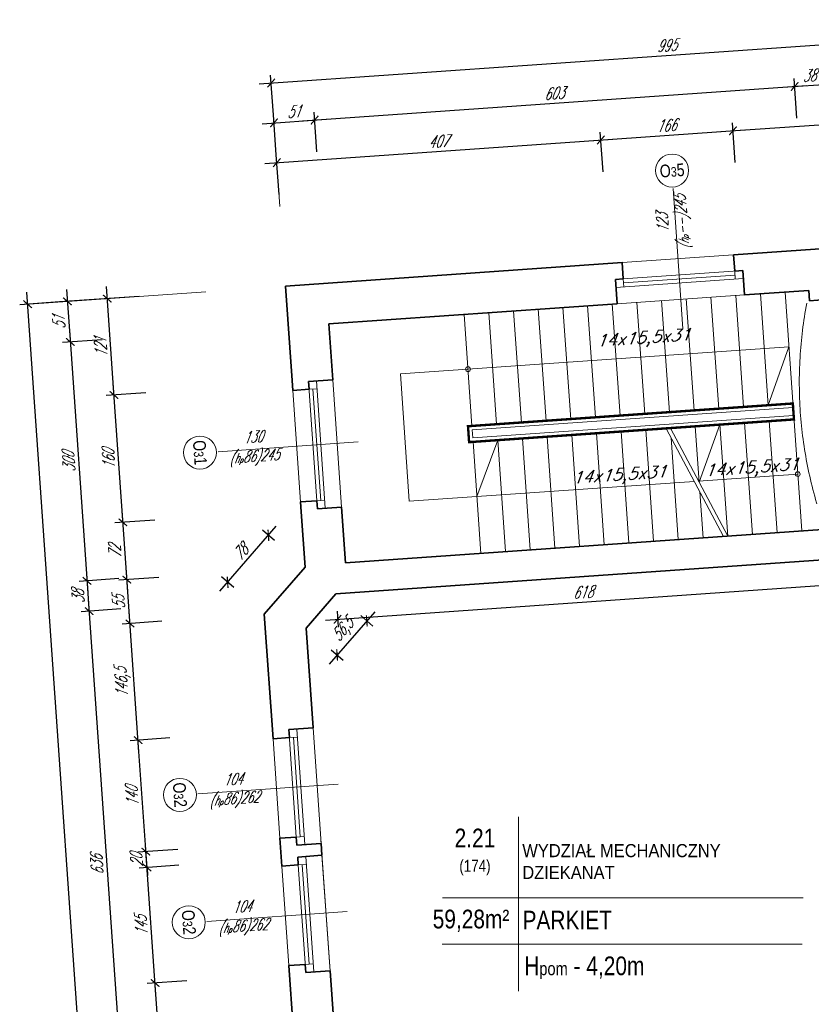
# Model space of a CAD drawing. Header units: millimetres. Extents: x 402 to 79005, y -7782 to 89952.
# Tile 105 of 256: x 21522 to 22513, y 24646 to 25880. Entities that reach past the tile are written whole.
import ezdxf

# ---------------------------------------------------------------- set-up
doc = ezdxf.new("R2010")
doc.units = ezdxf.units.MM
doc.header["$LTSCALE"] = 10
doc.linetypes.add('DASHED', pattern=[19.05, 12.7, -6.35])
doc.layers.get('0').update_dxf_attribs({"lineweight": 0})
doc.layers.get('Defpoints').update_dxf_attribs({"color": 253})
for name, color, linetype, lineweight in [('01 parter - ściany', 253, 'Continuous', 35), ('03-01_okna', 253, 'Continuous', 15), ('03-02_schody', 253, 'Continuous', 5), ('04-1_widok', 253, 'Continuous', 5), ('04-2_nad', 253, 'DASHED', 5), ('05-01_wymiary', 253, 'Continuous', 5), ('05-03_opis', 253, 'Continuous', 5)]:
    doc.layers.add(name, color=color, linetype=linetype, lineweight=lineweight)
doc.styles.add('ariel', font='ARIAL.TTF', dxfattribs={"width": 0.8})
doc.styles.add('ariel_wym', font='simplex.shx', dxfattribs={"width": 0.65, "oblique": 25})
doc.dimstyles.new('ariel 50', dxfattribs={"dimtxt": 15, "dimasz": 10, "dimexe": 10, "dimexo": 0, "dimgap": 5, "dimtad": 1, "dimdec": 1, "dimrnd": 0.5, "dimtxsty": 'ariel_wym', "dimblk": 'ARCHTICK', "dimcen": 2.5, "dimdle": 15, "dimazin": 0, "dimtfac": 1, "dimtdec": 1, "dimtix": 1, "dimtmove": 0, "dimatfit": 3, "dimldrblk": 'DOT', "dimfxl": 0, "dimarcsym": 0})
doc.dimstyles.new('ariel 50 wnętrze', dxfattribs={"dimtxt": 15, "dimasz": 10, "dimexe": 10, "dimexo": 0, "dimgap": 5, "dimtad": 1, "dimdec": 1, "dimrnd": 0.5, "dimtxsty": 'ariel_wym', "dimblk": 'ARCHTICK', "dimcen": 2.5, "dimdle": 15, "dimazin": 0, "dimtfac": 1, "dimtdec": 1, "dimtix": 1, "dimtmove": 0, "dimatfit": 3, "dimldrblk": 'DOT', "dimfxl": 0, "dimarcsym": 0})

# ---------------------------------------------------------------- blocks, each defined once
blk = doc.blocks.new('_ArchTick')
at = {"color": 0, "linetype": 'ByBlock', "const_width": 0.15}
blk.add_lwpolyline([(-0.5, -0.5), (0.5, 0.5)], dxfattribs=at)
blk = doc.blocks.new('*D1895')
at = {"layer": '05-01_wymiary', "color": 0, "lineweight": -2}
for p, q in [((21701.5, 24526.9), (21690.2, 24688.1)), ((21731.2, 24675.9), (21681.3, 24672.4)), ((21740.3, 24544.6), (21690.5, 24541.1))]:
    blk.add_line(p, q, dxfattribs=at)
at = {"layer": 'Defpoints', "color": 0}
for p in [(21910.5, 24688.4), (21691.3, 24673.1), (21868.8, 24553.6)]:
    blk.add_point(p, dxfattribs=at)
at = {"layer": '05-01_wymiary', "color": 0, "lineweight": -2, "xscale": 10, "yscale": 10, "zscale": 10}
for p, rotation in [((21691.3, 24673.1), 94.00000000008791), ((21700.4, 24541.8), 274.0000000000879)]:
    blk.add_blockref('_ArchTick', p, dxfattribs=dict(at, rotation=rotation))
at = {"layer": '05-01_wymiary', "color": 0, "insert": (21682, 24606.5), "char_height": 15, "attachment_point": 5, "rotation": 94, "style": 'ariel_wym'}
blk.add_mtext('131,5', dxfattribs=at)
blk = doc.blocks.new('_Dot')
at = {"color": 0, "linetype": 'ByBlock', "lineweight": -2}
blk.add_line((-0.5, 0), (-1, 0), dxfattribs=at)
at = {"color": 0, "linetype": 'ByBlock', "const_width": 0.5}
blk.add_lwpolyline([(-0.25, 0, 1), (0.25, 0, 1)], format="xyb", close=True, dxfattribs=at)
blk = doc.blocks.new('*D1896')
at = {"layer": '05-01_wymiary', "color": 0, "lineweight": -2}
for p, q in [((21692.3, 24658.2), (21680.1, 24832.7)), ((21721, 24820.6), (21671.2, 24817.1)), ((21731.2, 24675.9), (21681.3, 24672.4))]:
    blk.add_line(p, q, dxfattribs=at)
at = {"layer": 'Defpoints', "color": 0}
for p in [(21900.4, 24833.1), (21681.1, 24817.8), (21910.5, 24688.4)]:
    blk.add_point(p, dxfattribs=at)
at = {"layer": '05-01_wymiary', "color": 0, "lineweight": -2, "xscale": 10, "yscale": 10, "zscale": 10}
for p, rotation in [((21681.1, 24817.8), 94.0000000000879), ((21691.3, 24673.1), 274.0000000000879)]:
    blk.add_blockref('_ArchTick', p, dxfattribs=dict(at, rotation=rotation))
at = {"layer": '05-01_wymiary', "color": 0, "insert": (21673.7, 24744.6), "char_height": 15, "attachment_point": 5, "rotation": 94, "style": 'ariel_wym'}
blk.add_mtext('145', dxfattribs=at)
blk = doc.blocks.new('*D1897')
at = {"layer": '05-01_wymiary', "color": 0, "lineweight": -2}
for p, q in [((21679.7, 24837.7), (21679, 24847.7)), ((21719.6, 24840.5), (21669.8, 24837)), ((21681.1, 24817.8), (21679.7, 24837.7)), ((21721, 24820.6), (21671.2, 24817.1)), ((21681.1, 24817.8), (21681.8, 24807.8))]:
    blk.add_line(p, q, dxfattribs=at)
at = {"layer": 'Defpoints', "color": 0}
for p in [(21899, 24853), (21679.7, 24837.7), (21900.4, 24833.1)]:
    blk.add_point(p, dxfattribs=at)
at = {"layer": '05-01_wymiary', "color": 0, "lineweight": -2, "xscale": 10, "yscale": 10, "zscale": 10}
for p, rotation in [((21679.7, 24837.7), 274.000000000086), ((21681.1, 24817.8), 94.00000000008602)]:
    blk.add_blockref('_ArchTick', p, dxfattribs=dict(at, rotation=rotation))
at = {"layer": '05-01_wymiary', "color": 0, "insert": (21668, 24826.9), "char_height": 15, "attachment_point": 5, "rotation": 94, "style": 'ariel_wym'}
blk.add_mtext('20', dxfattribs=at)
blk = doc.blocks.new('*D1898')
at = {"layer": '05-01_wymiary', "color": 0, "lineweight": -2}
for p, q in [((21680.8, 24822.8), (21668.9, 24992.3)), ((21709.9, 24980.2), (21660, 24976.7)), ((21719.6, 24840.5), (21669.8, 24837))]:
    blk.add_line(p, q, dxfattribs=at)
at = {"layer": 'Defpoints', "color": 0}
for p in [(21889.2, 24992.7), (21670, 24977.4), (21899, 24853)]:
    blk.add_point(p, dxfattribs=at)
at = {"layer": '05-01_wymiary', "color": 0, "lineweight": -2, "xscale": 10, "yscale": 10, "zscale": 10}
for p, rotation in [((21670, 24977.4), 94.00000000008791), ((21679.7, 24837.7), 274.0000000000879)]:
    blk.add_blockref('_ArchTick', p, dxfattribs=dict(at, rotation=rotation))
at = {"layer": '05-01_wymiary', "color": 0, "insert": (21662.4, 24906.7), "char_height": 15, "attachment_point": 5, "rotation": 94, "style": 'ariel_wym'}
blk.add_mtext('140', dxfattribs=at)
blk = doc.blocks.new('*D1899')
at = {"layer": '05-01_wymiary', "color": 0, "lineweight": -2}
for p, q in [((21671, 24962.4), (21658.7, 25138.5)), ((21699.7, 25126.3), (21649.8, 25122.8)), ((21709.9, 24980.2), (21660, 24976.7))]:
    blk.add_line(p, q, dxfattribs=at)
at = {"layer": 'Defpoints', "color": 0}
for p in [(21828.1, 25135.3), (21659.8, 25123.5), (21889.2, 24992.7)]:
    blk.add_point(p, dxfattribs=at)
at = {"layer": '05-01_wymiary', "color": 0, "lineweight": -2, "xscale": 10, "yscale": 10, "zscale": 10}
for p, rotation in [((21659.8, 25123.5), 94.00000000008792), ((21670, 24977.4), 274.0000000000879)]:
    blk.add_blockref('_ArchTick', p, dxfattribs=dict(at, rotation=rotation))
at = {"layer": '05-01_wymiary', "color": 0, "insert": (21651, 25049.5), "char_height": 15, "attachment_point": 5, "rotation": 94, "style": 'ariel_wym'}
blk.add_mtext('146,5', dxfattribs=at)
blk = doc.blocks.new('*D1900')
at = {"layer": '05-01_wymiary', "color": 0, "lineweight": -2}
for p, q in [((21660.8, 25108.6), (21654.9, 25193.3)), ((21695.8, 25181.2), (21645.9, 25177.7)), ((21699.7, 25126.3), (21649.8, 25122.8))]:
    blk.add_line(p, q, dxfattribs=at)
at = {"layer": 'Defpoints', "color": 0}
for p in [(21879.1, 25194), (21655.9, 25178.4), (21828.1, 25135.3)]:
    blk.add_point(p, dxfattribs=at)
at = {"layer": '05-01_wymiary', "color": 0, "lineweight": -2, "xscale": 10, "yscale": 10, "zscale": 10}
for p, rotation in [((21655.9, 25178.4), 94.0000000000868), ((21659.8, 25123.5), 274.0000000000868)]:
    blk.add_blockref('_ArchTick', p, dxfattribs=dict(at, rotation=rotation))
at = {"layer": '05-01_wymiary', "color": 0, "insert": (21645.4, 25150.1), "char_height": 15, "attachment_point": 5, "rotation": 94, "style": 'ariel_wym'}
blk.add_mtext('55', dxfattribs=at)
blk = doc.blocks.new('*D1901')
at = {"layer": '05-01_wymiary', "color": 0, "lineweight": -2}
for p, q in [((21657, 25163.4), (21649.9, 25265.2)), ((21690.8, 25253), (21640.9, 25249.5)), ((21695.8, 25181.2), (21645.9, 25177.7))]:
    blk.add_line(p, q, dxfattribs=at)
at = {"layer": 'Defpoints', "color": 0}
for p in [(21925, 25269.4), (21650.9, 25250.2), (21879.1, 25194)]:
    blk.add_point(p, dxfattribs=at)
at = {"layer": '05-01_wymiary', "color": 0, "lineweight": -2, "xscale": 10, "yscale": 10, "zscale": 10}
for p, rotation in [((21650.9, 25250.2), 94.00000000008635), ((21655.9, 25178.4), 274.0000000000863)]:
    blk.add_blockref('_ArchTick', p, dxfattribs=dict(at, rotation=rotation))
at = {"layer": '05-01_wymiary', "color": 0, "insert": (21640.9, 25213.4), "char_height": 15, "attachment_point": 5, "rotation": 94, "style": 'ariel_wym'}
blk.add_mtext('72', dxfattribs=at)
blk = doc.blocks.new('*D1902')
at = {"layer": '05-01_wymiary', "color": 0, "lineweight": -2}
for p, q in [((21651.9, 25235.2), (21638.7, 25424.8)), ((21679.6, 25412.6), (21629.8, 25409.1)), ((21690.8, 25253), (21640.9, 25249.5))]:
    blk.add_line(p, q, dxfattribs=at)
at = {"layer": 'Defpoints', "color": 0}
for p in [(21913.8, 25429), (21639.7, 25409.8), (21925, 25269.4)]:
    blk.add_point(p, dxfattribs=at)
at = {"layer": '05-01_wymiary', "color": 0, "lineweight": -2, "xscale": 10, "yscale": 10, "zscale": 10}
for p, rotation in [((21639.7, 25409.8), 94.00000000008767), ((21650.9, 25250.2), 274.0000000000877)]:
    blk.add_blockref('_ArchTick', p, dxfattribs=dict(at, rotation=rotation))
at = {"layer": '05-01_wymiary', "color": 0, "insert": (21632.9, 25329.1), "char_height": 15, "attachment_point": 5, "rotation": 94, "style": 'ariel_wym'}
blk.add_mtext('160', dxfattribs=at)
blk = doc.blocks.new('*D1903')
at = {"layer": '05-01_wymiary', "color": 0, "lineweight": -2}
for p, q in [((21671.2, 25533.3), (21621.3, 25529.8)), ((21640.8, 25394.9), (21630.3, 25545.5)), ((21679.6, 25412.6), (21629.8, 25409.1))]:
    blk.add_line(p, q, dxfattribs=at)
at = {"layer": 'Defpoints', "color": 0}
for p in [(21854.5, 25546.1), (21631.3, 25530.5), (21913.8, 25429)]:
    blk.add_point(p, dxfattribs=at)
at = {"layer": '05-01_wymiary', "color": 0, "lineweight": -2, "xscale": 10, "yscale": 10, "zscale": 10}
for p, rotation in [((21631.3, 25530.5), 94.00000000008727), ((21639.7, 25409.8), 274.0000000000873)]:
    blk.add_blockref('_ArchTick', p, dxfattribs=dict(at, rotation=rotation))
at = {"layer": '05-01_wymiary', "color": 0, "insert": (21623, 25469.3), "char_height": 15, "attachment_point": 5, "rotation": 94, "style": 'ariel_wym'}
blk.add_mtext('121', dxfattribs=at)
blk = doc.blocks.new('*D1904')
at = {"layer": '05-01_wymiary', "color": 0, "lineweight": -2}
for p, q in [((21580.4, 25542), (21586, 25461.2)), ((21621.3, 25529.8), (21571.4, 25526.3)), ((21624.9, 25479), (21575, 25475.5))]:
    blk.add_line(p, q, dxfattribs=at)
at = {"layer": 'Defpoints', "color": 0}
for p in [(21854.5, 25546.1), (21908.9, 25498.8), (21585, 25476.2)]:
    blk.add_point(p, dxfattribs=at)
at = {"layer": '05-01_wymiary', "color": 0, "lineweight": -2, "xscale": 10, "yscale": 10, "zscale": 10}
for p, rotation in [((21581.4, 25527), 94.00000000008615), ((21585, 25476.2), 274.0000000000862)]:
    blk.add_blockref('_ArchTick', p, dxfattribs=dict(at, rotation=rotation))
at = {"layer": '05-01_wymiary', "color": 0, "insert": (21570.7, 25500.7), "char_height": 15, "attachment_point": 5, "rotation": 94, "style": 'ariel_wym'}
blk.add_mtext('51', dxfattribs=at)
blk = doc.blocks.new('*D1905')
at = {"layer": '05-01_wymiary', "color": 0, "lineweight": -2}
for p, q in [((21583.9, 25491.1), (21607, 25161.9)), ((21624.9, 25479), (21575, 25475.5)), ((21645.8, 25179.7), (21595.9, 25176.2))]:
    blk.add_line(p, q, dxfattribs=at)
at = {"layer": 'Defpoints', "color": 0}
for p in [(21908.9, 25498.8), (21929.9, 25199.5), (21605.9, 25176.9)]:
    blk.add_point(p, dxfattribs=at)
at = {"layer": '05-01_wymiary', "color": 0, "lineweight": -2, "xscale": 10, "yscale": 10, "zscale": 10}
for p, rotation in [((21585, 25476.2), 94.00000000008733), ((21605.9, 25176.9), 274.0000000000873)]:
    blk.add_blockref('_ArchTick', p, dxfattribs=dict(at, rotation=rotation))
at = {"layer": '05-01_wymiary', "color": 0, "insert": (21583, 25325.7), "char_height": 15, "attachment_point": 5, "rotation": 94, "style": 'ariel_wym'}
blk.add_mtext('300', dxfattribs=at)
blk = doc.blocks.new('*D1906')
at = {"layer": '05-01_wymiary', "color": 0, "lineweight": -2}
for p, q in [((21604.9, 25191.9), (21609.6, 25124)), ((21645.8, 25179.7), (21595.9, 25176.2)), ((21648.5, 25141.8), (21598.6, 25138.3))]:
    blk.add_line(p, q, dxfattribs=at)
at = {"layer": 'Defpoints', "color": 0}
for p in [(21929.9, 25199.5), (21917.7, 25160.6), (21608.6, 25139)]:
    blk.add_point(p, dxfattribs=at)
at = {"layer": '05-01_wymiary', "color": 0, "lineweight": -2, "xscale": 10, "yscale": 10, "zscale": 10}
for p, rotation in [((21605.9, 25176.9), 94.00000000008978), ((21608.6, 25139), 274.0000000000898)]:
    blk.add_blockref('_ArchTick', p, dxfattribs=dict(at, rotation=rotation))
at = {"layer": '05-01_wymiary', "color": 0, "insert": (21594.8, 25157.1), "char_height": 15, "attachment_point": 5, "rotation": 94, "style": 'ariel_wym'}
blk.add_mtext('38', dxfattribs=at)
blk = doc.blocks.new('*D1907')
at = {"layer": '05-01_wymiary', "color": 0, "lineweight": -2}
for p, q in [((21607.5, 25153.9), (21654, 24489.6)), ((21648.5, 25141.8), (21598.6, 25138.3)), ((21692.8, 24507.3), (21642.9, 24503.8))]:
    blk.add_line(p, q, dxfattribs=at)
at = {"layer": 'Defpoints', "color": 0}
for p in [(21917.7, 25160.6), (21976.9, 24527.2), (21652.9, 24504.5)]:
    blk.add_point(p, dxfattribs=at)
at = {"layer": '05-01_wymiary', "color": 0, "lineweight": -2, "xscale": 10, "yscale": 10, "zscale": 10}
for p, rotation in [((21608.6, 25139), 94.00000000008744), ((21652.9, 24504.5), 274.0000000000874)]:
    blk.add_blockref('_ArchTick', p, dxfattribs=dict(at, rotation=rotation))
at = {"layer": '05-01_wymiary', "color": 0, "insert": (21618.3, 24820.9), "char_height": 15, "attachment_point": 5, "rotation": 94, "style": 'ariel_wym'}
blk.add_mtext('636', dxfattribs=at)
blk = doc.blocks.new('*D1920')
at = {"layer": '05-01_wymiary', "color": 0, "lineweight": -2}
for p, q in [((21840.4, 21107.3), (21530.5, 25538.5)), ((21571.4, 25526.3), (21521.6, 25522.9)), ((21879.2, 21125), (21829.3, 21121.5))]:
    blk.add_line(p, q, dxfattribs=at)
at = {"layer": 'Defpoints', "color": 0}
for p in [(21854.5, 25546.1), (21531.5, 25523.5), (22246.2, 21150.7)]:
    blk.add_point(p, dxfattribs=at)
at = {"layer": '05-01_wymiary', "color": 0, "lineweight": -2, "xscale": 10, "yscale": 10, "zscale": 10}
for p, rotation in [((21531.5, 25523.5), 94.00000000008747), ((21839.3, 21122.2), 274.0000000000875)]:
    blk.add_blockref('_ArchTick', p, dxfattribs=dict(at, rotation=rotation))
at = {"layer": '05-01_wymiary', "color": 0, "insert": (21673, 23322), "char_height": 15, "attachment_point": 5, "rotation": 94, "style": 'ariel_wym'}
blk.add_mtext('4412', dxfattribs=at)
blk = doc.blocks.new('*D1921')
at = {"layer": '05-01_wymiary', "color": 0, "lineweight": -2}
for p, q in [((22252.5, 25689.3), (22249, 25739.2)), ((21828.7, 25699.8), (22264.7, 25730.2)), ((21846.5, 25660.9), (21843, 25710.8))]:
    blk.add_line(p, q, dxfattribs=at)
at = {"layer": 'Defpoints', "color": 0}
for p in [(22249.7, 25729.2), (21854.5, 25546.1), (22264.1, 25523.6)]:
    blk.add_point(p, dxfattribs=at)
at = {"layer": '05-01_wymiary', "color": 0, "lineweight": -2, "xscale": 10, "yscale": 10, "zscale": 10}
for p, rotation in [((22249.7, 25729.2), 3.999999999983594), ((21843.7, 25700.8), 183.9999999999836)]:
    blk.add_blockref('_ArchTick', p, dxfattribs=dict(at, rotation=rotation))
at = {"layer": '05-01_wymiary', "color": 0, "insert": (22045.8, 25727.5), "char_height": 15, "attachment_point": 5, "rotation": 4, "style": 'ariel_wym'}
blk.add_mtext('407', dxfattribs=at)
blk = doc.blocks.new('*D1922')
at = {"layer": '05-01_wymiary', "color": 0, "lineweight": -2}
for p, q in [((22418.1, 25700.9), (22414.6, 25750.8)), ((22234.7, 25728.2), (22430.3, 25741.8)), ((22252.5, 25689.3), (22249, 25739.2))]:
    blk.add_line(p, q, dxfattribs=at)
at = {"layer": 'Defpoints', "color": 0}
for p in [(22415.3, 25740.8), (22429.7, 25535.2), (22264.1, 25523.6)]:
    blk.add_point(p, dxfattribs=at)
at = {"layer": '05-01_wymiary', "color": 0, "lineweight": -2, "xscale": 10, "yscale": 10, "zscale": 10}
for p, rotation in [((22415.3, 25740.8), 3.999999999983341), ((22249.7, 25729.2), 183.9999999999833)]:
    blk.add_blockref('_ArchTick', p, dxfattribs=dict(at, rotation=rotation))
at = {"layer": '05-01_wymiary', "color": 0, "insert": (22331.6, 25747.5), "char_height": 15, "attachment_point": 5, "rotation": 4, "style": 'ariel_wym'}
blk.add_mtext('166', dxfattribs=at)
blk = doc.blocks.new('*D1923')
at = {"layer": '05-01_wymiary', "color": 0, "lineweight": -2}
for p, q in [((22839.1, 25730.3), (22835.6, 25780.2)), ((22400.3, 25739.7), (22851.2, 25771.3)), ((22418.1, 25700.9), (22414.6, 25750.8))]:
    blk.add_line(p, q, dxfattribs=at)
at = {"layer": 'Defpoints', "color": 0}
for p in [(22836.3, 25770.2), (22847.1, 25615.5), (22429.7, 25535.2)]:
    blk.add_point(p, dxfattribs=at)
at = {"layer": '05-01_wymiary', "color": 0, "lineweight": -2, "xscale": 10, "yscale": 10, "zscale": 10}
for p, rotation in [((22836.3, 25770.2), 3.99999999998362), ((22415.3, 25740.8), 183.9999999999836)]:
    blk.add_blockref('_ArchTick', p, dxfattribs=dict(at, rotation=rotation))
at = {"layer": '05-01_wymiary', "color": 0, "insert": (22624.9, 25768), "char_height": 15, "attachment_point": 5, "rotation": 4, "style": 'ariel_wym'}
blk.add_mtext('422', dxfattribs=at)
blk = doc.blocks.new('*D1924')
at = {"layer": '05-01_wymiary', "color": 0, "lineweight": -2}
for p, q in [((21825.2, 25749.6), (21906, 25755.3)), ((21843, 25710.8), (21839.5, 25760.7)), ((21893.9, 25714.3), (21890.4, 25764.2))]:
    blk.add_line(p, q, dxfattribs=at)
at = {"layer": 'Defpoints', "color": 0}
for p in [(21891.1, 25754.2), (21854.5, 25546.1), (21908.9, 25498.8)]:
    blk.add_point(p, dxfattribs=at)
at = {"layer": '05-01_wymiary', "color": 0, "lineweight": -2, "xscale": 10, "yscale": 10, "zscale": 10}
for p, rotation in [((21840.2, 25750.7), 183.9999999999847), ((21891.1, 25754.2), 3.999999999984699)]:
    blk.add_blockref('_ArchTick', p, dxfattribs=dict(at, rotation=rotation))
at = {"layer": '05-01_wymiary', "color": 0, "insert": (21864.8, 25764.9), "char_height": 15, "attachment_point": 5, "rotation": 4, "style": 'ariel_wym'}
blk.add_mtext('51', dxfattribs=at)
blk = doc.blocks.new('*D1925')
at = {"layer": '05-01_wymiary', "color": 0, "lineweight": -2}
for p, q in [((22495.4, 25756.4), (22491.9, 25806.3)), ((21876.1, 25753.2), (22507.6, 25797.4)), ((21893.9, 25714.3), (21890.4, 25764.2))]:
    blk.add_line(p, q, dxfattribs=at)
at = {"layer": 'Defpoints', "color": 0}
for p in [(22492.6, 25796.3), (22510.5, 25540.9), (21908.9, 25498.8)]:
    blk.add_point(p, dxfattribs=at)
at = {"layer": '05-01_wymiary', "color": 0, "lineweight": -2, "xscale": 10, "yscale": 10, "zscale": 10}
for p, rotation in [((22492.6, 25796.3), 3.999999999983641), ((21891.1, 25754.2), 183.9999999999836)]:
    blk.add_blockref('_ArchTick', p, dxfattribs=dict(at, rotation=rotation))
at = {"layer": '05-01_wymiary', "color": 0, "insert": (22191, 25787.7), "char_height": 15, "attachment_point": 5, "rotation": 4, "style": 'ariel_wym'}
blk.add_mtext('603', dxfattribs=at)
blk = doc.blocks.new('*D1926')
at = {"layer": '05-01_wymiary', "color": 0, "lineweight": -2}
for p, q in [((22495.4, 25756.4), (22491.9, 25806.3)), ((22533.3, 25759.1), (22529.8, 25808.9)), ((22477.6, 25795.3), (22545.5, 25800))]:
    blk.add_line(p, q, dxfattribs=at)
at = {"layer": 'Defpoints', "color": 0}
for p in [(22530.5, 25799), (22510.5, 25540.9), (22548.4, 25543.5)]:
    blk.add_point(p, dxfattribs=at)
at = {"layer": '05-01_wymiary', "color": 0, "lineweight": -2, "xscale": 10, "yscale": 10, "zscale": 10}
for p, rotation in [((22530.5, 25799), 3.999999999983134), ((22492.6, 25796.3), 183.9999999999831)]:
    blk.add_blockref('_ArchTick', p, dxfattribs=dict(at, rotation=rotation))
at = {"layer": '05-01_wymiary', "color": 0, "insert": (22510.7, 25810.1), "char_height": 15, "attachment_point": 5, "rotation": 4, "style": 'ariel_wym'}
blk.add_mtext('38', dxfattribs=at)
blk = doc.blocks.new('*D1929')
at = {"layer": '05-01_wymiary', "color": 0, "lineweight": -2}
for p, q in [((22832.1, 25830.1), (22828.6, 25879.9)), ((21821.7, 25799.5), (22844.2, 25871)), ((21839.5, 25760.7), (21836, 25810.5))]:
    blk.add_line(p, q, dxfattribs=at)
at = {"layer": 'Defpoints', "color": 0}
for p in [(22829.3, 25870), (22847.1, 25615.5), (21854.5, 25546.1)]:
    blk.add_point(p, dxfattribs=at)
at = {"layer": '05-01_wymiary', "color": 0, "lineweight": -2, "xscale": 10, "yscale": 10, "zscale": 10}
for p, rotation in [((22829.3, 25870), 3.999999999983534), ((21836.7, 25800.6), 183.9999999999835)]:
    blk.add_blockref('_ArchTick', p, dxfattribs=dict(at, rotation=rotation))
at = {"layer": '05-01_wymiary', "color": 0, "insert": (22332.1, 25847.7), "char_height": 15, "attachment_point": 5, "rotation": 4, "style": 'ariel_wym'}
blk.add_mtext('995', dxfattribs=at)
blk = doc.blocks.new('*D1970')
at = {"layer": '05-01_wymiary', "color": 0, "lineweight": -2}
for p, q in [((22535.6, 25181.9), (22537, 25161.9)), ((21904.9, 25127.7), (22551.2, 25172.9)), ((21919.2, 25138.8), (21920.6, 25118.8))]:
    blk.add_line(p, q, dxfattribs=at)
at = {"layer": 'Defpoints', "color": 0}
for p in [(22534, 25203.7), (22536.3, 25171.9), (21917.7, 25160.6)]:
    blk.add_point(p, dxfattribs=at)
at = {"layer": '05-01_wymiary', "color": 0, "lineweight": -2, "xscale": 10, "yscale": 10, "zscale": 10}
for p, rotation in [((22536.3, 25171.9), 3.999999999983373), ((21919.9, 25128.8), 183.9999999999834)]:
    blk.add_blockref('_ArchTick', p, dxfattribs=dict(at, rotation=rotation))
at = {"layer": '05-01_wymiary', "color": 0, "insert": (22227.2, 25162.8), "char_height": 15, "attachment_point": 5, "rotation": 4, "style": 'ariel_wym'}
blk.add_mtext('618', dxfattribs=at)
blk = doc.blocks.new('*D1995')
at = {"layer": '05-01_wymiary', "color": 0, "lineweight": -2}
for p, q in [((21966.4, 25138.2), (21909.4, 25072.7)), ((21949, 25133.4), (21964.1, 25120.3)), ((21911.7, 25090.6), (21926.8, 25077.4))]:
    blk.add_line(p, q, dxfattribs=at)
at = {"layer": 'Defpoints', "color": 0}
for p in [(21917.7, 25160.6), (21880.4, 25117.8), (21919.3, 25084)]:
    blk.add_point(p, dxfattribs=at)
at = {"layer": '05-01_wymiary', "color": 0, "lineweight": -2, "xscale": 10, "yscale": 10, "zscale": 10}
for p, rotation in [((21956.5, 25126.8), 48.99999999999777), ((21919.3, 25084), 228.9999999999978)]:
    blk.add_blockref('_ArchTick', p, dxfattribs=dict(at, rotation=rotation))
at = {"layer": '05-01_wymiary', "color": 0, "insert": (21927.4, 25114.6), "char_height": 15, "attachment_point": 5, "rotation": 49, "style": 'ariel_wym'}
blk.add_mtext('56,5', dxfattribs=at)
blk = doc.blocks.new('*D1996')
at = {"layer": '05-01_wymiary', "color": 0, "lineweight": -2}
for p, q in [((21772.3, 25163.9), (21843, 25245.3)), ((21840.7, 25227.4), (21825.6, 25240.5)), ((21789.7, 25168.7), (21774.6, 25181.8))]:
    blk.add_line(p, q, dxfattribs=at)
at = {"layer": 'Defpoints', "color": 0}
for p in [(21833.2, 25233.9), (21879.1, 25194), (21828.1, 25135.3)]:
    blk.add_point(p, dxfattribs=at)
at = {"layer": '05-01_wymiary', "color": 0, "lineweight": -2, "xscale": 10, "yscale": 10, "zscale": 10}
for p, rotation in [((21833.2, 25233.9), 49.00000000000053), ((21782.1, 25175.2), 229.0000000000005)]:
    blk.add_blockref('_ArchTick', p, dxfattribs=dict(at, rotation=rotation))
at = {"layer": '05-01_wymiary', "color": 0, "insert": (21798.2, 25212.8), "char_height": 15, "attachment_point": 5, "rotation": 49, "style": 'ariel_wym'}
blk.add_mtext('78', dxfattribs=at)

msp = doc.modelspace()

# ---------------------------------------------------------------- linework, layer by layer
at = {"layer": '01 parter - ściany'}
for p, q in [((22416.13, 25585.41), (22847.08, 25615.54)), ((22417.56, 25564.96), (22416.13, 25585.41)), ((21854.5, 25546.13), (22276.47, 25575.64)), ((22277.9, 25555.19), (22276.47, 25575.64)), ((22427.54, 25565.65), (22417.56, 25564.96)), ((22429.66, 25535.23), (22427.54, 25565.65)), ((21862.77, 25427.92), (21854.5, 25546.13)), ((22267.93, 25554.49), (22277.9, 25555.19)), ((22270.05, 25524.07), (22267.93, 25554.49)), ((22429.66, 25535.23), (22510.47, 25540.88)), ((22511.37, 25527.91), (22510.47, 25540.88)), ((21908.93, 25498.81), (22270.05, 25524.07)), ((22549.28, 25530.56), (22511.37, 25527.91)), ((21913.82, 25428.98), (21908.93, 25498.81)), ((21863.64, 25415.45), (21862.77, 25427.92)), ((21913.82, 25428.98), (21883.39, 25426.86)), ((21883.39, 25426.86), (21884.09, 25416.88)), ((21884.09, 25416.88), (21863.64, 25415.45)), ((21893.86, 25277.22), (21873.41, 25275.79)), ((21873.41, 25275.79), (21874.28, 25263.32)), ((21894.55, 25267.25), (21893.86, 25277.22)), ((21879.13, 25193.99), (21874.28, 25263.32)), ((21924.98, 25269.37), (21894.55, 25267.25)), ((21929.86, 25199.55), (21924.98, 25269.37)), ((21929.86, 25199.55), (22527.4, 25241.33)), ((21917.67, 25160.6), (22534.04, 25203.7)), ((21879.13, 25193.99), (21828.1, 25135.29)), ((21917.67, 25160.6), (21880.45, 25117.77)), ((21839.01, 24979.17), (21828.1, 25135.29)), ((21889.19, 24992.7), (21880.45, 25117.77)), ((21858.77, 24990.58), (21889.19, 24992.7)), ((21858.77, 24990.58), (21859.46, 24980.6)), ((21859.46, 24980.6), (21839.01, 24979.17)), ((21868.18, 24855.91), (21847.73, 24854.48)), ((21868.88, 24845.93), (21868.18, 24855.91)), ((21850.17, 24819.56), (21847.73, 24854.48)), ((21868.88, 24845.93), (21899.31, 24848.06)), ((21900.35, 24833.09), (21899.31, 24848.06)), ((21869.93, 24830.97), (21900.35, 24833.09)), ((21900.35, 24833.09), (21869.93, 24830.97)), ((21869.93, 24830.97), (21870.62, 24820.99)), ((21870.62, 24820.99), (21850.17, 24819.56)), ((21879.34, 24696.3), (21858.89, 24694.87)), ((21868.77, 24553.59), (21858.89, 24694.87)), ((21880.04, 24686.32), (21879.34, 24696.3)), ((21880.04, 24686.32), (21910.47, 24688.45)), ((21910.47, 24688.45), (21880.04, 24686.32)), ((21918.17, 24578.22), (21910.47, 24688.45))]:
    msp.add_line(p, q, dxfattribs=at)
at = {"layer": '03-01_okna', "linetype": 'Continuous', "lineweight": 0}
for p, q in [((22416.13, 25585.41), (22276.47, 25575.64)), ((22427.54, 25565.65), (22277.9, 25555.19)), ((22417.91, 25559.97), (22278.25, 25550.2)), ((22417.56, 25564.96), (22418.26, 25554.98)), ((22428.23, 25555.68), (22268.62, 25544.52)), ((22277.9, 25555.19), (22278.6, 25545.21)), ((21862.77, 25427.92), (21874.28, 25263.32)), ((21883.39, 25426.86), (21893.86, 25277.22)), ((21883.39, 25426.86), (21884.09, 25416.88)), ((21893.37, 25427.55), (21904.53, 25267.94)), ((21884.09, 25416.88), (21894.06, 25417.58)), ((21889.08, 25417.23), (21898.84, 25277.57)), ((21893.86, 25277.22), (21903.83, 25277.92)), ((21894.55, 25267.25), (21893.86, 25277.22)), ((21868.18, 24855.91), (21858.77, 24990.58)), ((21878.86, 24846.63), (21868.74, 24991.27)), ((21839.01, 24979.17), (21847.73, 24854.48)), ((21869.44, 24981.3), (21859.46, 24980.6)), ((21873.17, 24856.25), (21864.45, 24980.95)), ((21878.16, 24856.6), (21868.18, 24855.91)), ((21890.02, 24687.02), (21879.9, 24831.66)), ((21858.89, 24694.87), (21850.17, 24819.56)), ((21880.6, 24821.69), (21870.62, 24820.99)), ((21880.04, 24686.32), (21870.62, 24820.99)), ((21884.33, 24696.64), (21875.61, 24821.34)), ((21889.32, 24696.99), (21879.34, 24696.3))]:
    msp.add_line(p, q, dxfattribs=at)
at = {"layer": '03-02_schody'}
for p, q in [((22418.69, 25534.46), (22428.46, 25394.8)), ((22449.61, 25536.62), (22459.38, 25396.96)), ((22480.54, 25538.78), (22501.47, 25239.52)), ((22233.14, 25521.49), (22242.91, 25381.83)), ((22264.07, 25523.65), (22273.83, 25383.99)), ((22294.99, 25525.81), (22304.76, 25386.15)), ((22325.92, 25527.97), (22335.68, 25388.31)), ((22356.84, 25530.14), (22366.61, 25390.48)), ((22387.77, 25532.3), (22397.53, 25392.64)), ((22078.52, 25510.67), (22088.29, 25371.01)), ((22109.44, 25512.84), (22119.21, 25373.18)), ((22140.37, 25515), (22150.14, 25375.34)), ((22171.29, 25517.16), (22181.06, 25377.5)), ((22202.22, 25519.32), (22211.98, 25379.66)), ((21998.52, 25436.24), (22485.33, 25470.28)), ((22485.33, 25470.28), (22459.38, 25396.96)), ((22009.68, 25276.63), (21998.52, 25436.24)), ((22490.65, 25394.14), (22088.64, 25366.03)), ((22491.35, 25384.16), (22089.33, 25356.05)), ((22429.85, 25374.85), (22439.62, 25235.19)), ((22460.78, 25377.01), (22470.54, 25237.35)), ((22088.64, 25366.03), (22089.33, 25356.05)), ((22244.3, 25361.87), (22254.07, 25222.22)), ((22275.23, 25364.04), (22284.99, 25224.38)), ((22306.15, 25366.2), (22315.92, 25226.54)), ((22331.62, 25367.98), (22403.24, 25232.65)), ((22337.08, 25368.36), (22408.69, 25233.03)), ((22368, 25370.52), (22372.88, 25300.7)), ((22372.88, 25300.7), (22398.93, 25372.69)), ((22398.93, 25372.69), (22408.69, 25233.03)), ((22089.68, 25351.06), (22099.45, 25211.4)), ((22094.47, 25282.56), (22120.61, 25353.23)), ((22120.61, 25353.23), (22130.37, 25213.57)), ((22151.53, 25355.39), (22161.3, 25215.73)), ((22182.45, 25357.55), (22192.22, 25217.89)), ((22213.38, 25359.71), (22223.15, 25220.05)), ((22337.94, 25356.04), (22346.84, 25228.7)), ((22009.68, 25276.63), (22366.75, 25301.6)), ((22372.21, 25301.98), (22496.49, 25310.67)), ((22373.75, 25288.38), (22377.77, 25230.87))]:
    msp.add_line(p, q, dxfattribs=at)
at = {"layer": '03-02_schody', "const_width": 3}
msp.add_lwpolyline([(22491.7, 25379.17), (22084.69, 25350.71), (22083.3, 25370.67), (22490.3, 25399.13)], close=True, dxfattribs=at)
at = {"layer": '03-02_schody'}
for centre in [(22083.31, 25442.17), (22496.49, 25310.67)]:
    msp.add_circle(centre, 3, dxfattribs=at)
at = {"layer": '04-1_widok'}
for p, q in [((22429.66, 25535.23), (22270.05, 25524.07)), ((21913.82, 25428.98), (21924.98, 25269.37)), ((21889.19, 24992.7), (21899.31, 24848.06)), ((21898.96, 24853.05), (21910.12, 24693.44)), ((21900.35, 24833.09), (21910.47, 24688.45))]:
    msp.add_line(p, q, dxfattribs=at)
at = {"layer": '04-2_nad', "ltscale": 2}
msp.add_arc((23034.17, 25425.47), 535.76, 169.32451, 198.63224, dxfattribs=at)
at = {"layer": '05-01_wymiary'}
for p, q in [((21836.01, 25810.54), (21847.53, 25645.89)), ((21521.57, 25522.85), (21754.74, 25539.16))]:
    msp.add_line(p, q, dxfattribs=at)
at = {"layer": '05-03_opis', "lineweight": 0}
for p, q in [((22352.44, 25492.73), (22340.16, 25668.32)), ((21945.72, 25351.02), (21770.13, 25338.74)), ((21920.57, 24922.22), (21744.98, 24909.94)), ((21931.73, 24762.61), (21756.14, 24750.33))]:
    msp.add_line(p, q, dxfattribs=at)
at = {"layer": '05-03_opis'}
for p, q in [((22146.46, 24881.14), (22146.46, 24662.74)), ((22051.2, 24780.01), (22503.34, 24780.01)), ((22050.96, 24721.65), (22501.99, 24721.65))]:
    msp.add_line(p, q, dxfattribs=at)
at = {"layer": '05-03_opis', "lineweight": 0}
for centre in [(22339.08, 25690.99), (21747.46, 25337.66), (21722.31, 24908.86), (21733.47, 24749.25)]:
    msp.add_circle(centre, 20.69, dxfattribs=at)

# ---------------------------------------------------------------- texts
at = {"layer": '05-03_opis', "lineweight": 0, "attachment_point": 5}
for s, insert, char_height, width, rotation, style in [('O{\\H0.7576x;3}5', (22339.08, 25690.99), 15.84, 75.1935, 4, 'ariel'), ('123\\P({\\H0.8333x;h\\H0.6x;p}--)245', (22341.28, 25625.97), 14.4, 62.6613, 94, 'ariel_wym'), ('{\\W1;14x15,5x31}', (22302.5, 25479.46), 15, 55, 4, 'ariel_wym'), ('130\\P({\\H0.8333x;h\\H0.6x;p}86)245', (21814.83, 25342.94), 14.4, 62.6613, 4, 'ariel_wym'), ('O{\\H0.7576x;3}1', (21747.46, 25337.66), 15.84, 75.1935, 274, 'ariel'), ('{\\W1;14x15,5x31}', (22438.41, 25317.1), 15, 55, 4, 'ariel_wym'), ('{\\W1;14x15,5x31}', (22272.61, 25307.87), 15, 55, 4, 'ariel_wym'), ('104\\P({\\H0.8333x;h\\H0.6x;p}86)262', (21789.68, 24914.14), 14.4, 62.6613, 4, 'ariel_wym'), ('O{\\H0.7576x;3}2', (21722.31, 24908.86), 15.84, 75.1935, 274, 'ariel'), ('104\\P({\\H0.8333x;h\\H0.6x;p}86)262', (21800.84, 24754.53), 14.4, 62.6613, 4, 'ariel_wym'), ('O{\\H0.7576x;3}2', (21733.47, 24749.25), 15.84, 75.1935, 274, 'ariel')]:
    msp.add_mtext(s, dxfattribs=dict(at, insert=insert, char_height=char_height, width=width, rotation=rotation, style=style))
at = {"layer": '05-03_opis', "style": 'ariel'}
for s, insert, char_height, width, attachment_point in [('{\\fArial|b0|i0|c238|p34;2.21\\P\\H0.6404x;(174)}', (22092.01, 24837.22), 23.4234, 108.9126, 5), ('\\W0.9;{\\fArial|b0|i0|c238|p34;WYDZIAŁ MECHANICZNY\\PDZIEKANAT}', (22151.35, 24825.32), 16.3964, 249.6463, 4), ('{\\fArial|b0|i0|c238|p34;59,28m²}', (22087.07, 24751.11), 23.4234, 108.9126, 5), ('{\\fArial|b0|i0|c238|p34;PARKIET}', (22151.65, 24751.94), 23.4234, 322.789, 4), ('{\\fArial|b0|i0|c238|p34; H\\H0.7x;pom\\H1.429x; - 4,20m}', (22146.46, 24692.2), 23.4234, 322.789, 4)]:
    msp.add_mtext(s, dxfattribs=dict(at, insert=insert, char_height=char_height, width=width, attachment_point=attachment_point))

# ---------------------------------------------------------------- dimensions: what is measured, and where the dimension line sits
at = {"layer": '05-01_wymiary'}
for base, p1, p2, angle, dimstyle, picture, middle in [((22829.29, 25869.97), (21854.5, 25546.13), (22847.08, 25615.54), 4, 'ariel 50', '*D1929', (22332.13, 25847.74)), ((21891.07, 25754.24), (21854.5, 25546.13), (21908.93, 25498.81), 4, 'ariel 50', '*D1924', (21864.76, 25764.93)), ((22249.69, 25729.2), (21854.5, 25546.13), (22264.07, 25523.65), 4, 'ariel 50', '*D1921', (22045.82, 25727.47)), ((21531.54, 25523.55), (22246.18, 21150.69), (21854.5, 25546.13), 94, 'ariel 50', '*D1920', (21672.96, 23322.02)), ((21584.98, 25476.16), (21854.5, 25546.13), (21908.93, 25498.81), 94, 'ariel 50', '*D1904', (21570.73, 25500.73)), ((22536.27, 25171.88), (21917.67, 25160.6), (22534.04, 25203.7), 4, 'ariel 50 wnętrze', '*D1970', (22227.21, 25162.79))]:
    dim = msp.add_linear_dim(base=base, p1=p1, p2=p2, angle=angle, dimstyle=dimstyle, dxfattribs=at)
    dim.commit()
    dim.dimension.update_dxf_attribs({"geometry": picture, "text_midpoint": middle})
for base, p1, p2, angle, picture, middle in [((22530.51, 25798.96), (22510.47, 25540.88), (22548.37, 25543.53), 4, '*D1926', (22510.69, 25810.1)), ((22492.6, 25796.3), (21908.93, 25498.81), (22510.47, 25540.88), 4, '*D1925', (22190.97, 25787.74)), ((22836.26, 25770.21), (22429.66, 25535.23), (22847.08, 25615.54), 4, '*D1923', (22624.9, 25767.96)), ((22415.29, 25740.78), (22264.07, 25523.65), (22429.66, 25535.23), 4, '*D1922', (22331.62, 25747.46)), ((21631.3, 25530.52), (21913.82, 25428.98), (21854.5, 25546.13), 94, '*D1903', (21623.05, 25469.3)), ((21605.91, 25176.89), (21908.93, 25498.81), (21929.86, 25199.55), 94, '*D1905', (21582.97, 25325.65)), ((21639.74, 25409.82), (21924.98, 25269.37), (21913.82, 25428.98), 94, '*D1902', (21632.85, 25329.14)), ((21650.9, 25250.21), (21879.13, 25193.99), (21924.98, 25269.37), 94, '*D1901', (21640.94, 25213.42)), ((21608.56, 25138.98), (21929.86, 25199.55), (21917.67, 25160.6), 94, '*D1906', (21594.76, 25157.07)), ((21655.92, 25178.38), (21828.1, 25135.29), (21879.13, 25193.99), 94, '*D1900', (21645.37, 25150.08)), ((21652.92, 24504.53), (21917.67, 25160.6), (21976.88, 24527.19), 94, '*D1907', (21618.27, 24820.89)), ((21659.76, 25123.52), (21889.19, 24992.7), (21828.1, 25135.29), 94, '*D1899', (21650.97, 25049.48)), ((21669.98, 24977.38), (21898.96, 24853.05), (21889.19, 24992.7), 94, '*D1898', (21662.39, 24906.67)), ((21679.74, 24837.72), (21900.35, 24833.09), (21898.96, 24853.05), 94, '*D1897', (21667.97, 24826.87)), ((21681.14, 24817.77), (21910.47, 24688.45), (21900.35, 24833.09), 94, '*D1896', (21673.73, 24744.57)), ((21691.25, 24673.12), (21868.77, 24553.59), (21910.47, 24688.45), 94, '*D1895', (21681.95, 24606.49))]:
    dim = msp.add_linear_dim(base=base, p1=p1, p2=p2, angle=angle, dimstyle='ariel 50', override={"dimtmove": 1}, dxfattribs=at)
    dim.commit()
    dim.dimension.update_dxf_attribs({"geometry": picture, "text_midpoint": middle})
for p1, p2, distance, picture, middle in [((21828.1, 25135.29), (21879.13, 25193.99), 60.89, '*D1996', (21798.22, 25212.79)), ((21917.67, 25160.6), (21880.45, 25117.77), 51.46, '*D1995', (21927.39, 25114.56))]:
    dim = msp.add_aligned_dim(p1=p1, p2=p2, distance=distance, dimstyle='ariel 50 wnętrze', dxfattribs=at)
    dim.commit()
    dim.dimension.update_dxf_attribs({"geometry": picture, "text_midpoint": middle})

doc.saveas('drawing.dxf')
